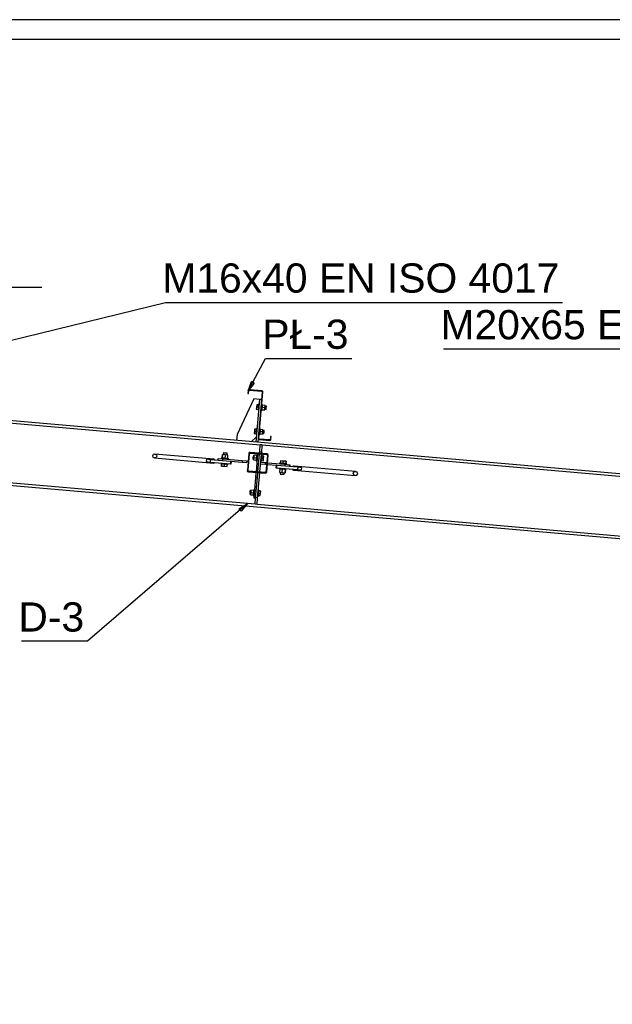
# Paper-space layout 'A0 Advance Steel' of a CAD drawing. Header units: millimetres. Extents: x -21 to 1320, y -7 to 928.
# Tile 130 of 134: x 1154 to 1214, y 718 to 819. Entities that reach past the tile are written whole.
import ezdxf

# ---------------------------------------------------------------- set-up
doc = ezdxf.new("R2010")
doc.units = ezdxf.units.MM
doc.layers.get('0').update_dxf_attribs({"linetype": 'CONTINUOUS'})
for name, color, linetype in [('AS_Belki', 145, 'CONTINUOUS'), ('AS_Blachy', 30, 'CONTINUOUS'), ('AS_Sruby', 9, 'CONTINUOUS')]:
    doc.layers.add(name, color=color, linetype=linetype)
doc.styles.add('Arial', font='arial.ttf', dxfattribs={"height": 150})

psp = doc.layouts.new('A0 Advance Steel')

# ---------------------------------------------------------------- linework, layer by layer
at = {"color": 0, "linetype": 'ByBlock', "lineweight": -2}
for p, q in [((1177.09, 781.27), (1177.41, 782.23)), ((1177.71, 782.07), (1177.09, 781.27)), ((1177.71, 782.07), (1177.41, 782.23)), ((1176.13, 769.16), (1177, 769.69)), ((1176.13, 769.16), (1176.35, 768.91)), ((1177, 769.69), (1176.35, 768.91))]:
    psp.add_line(p, q, dxfattribs=at)
at = {"color": 3, "ltscale": 0.25}
for points in [[(952.24, 626.77), (952.24, 819.37), (1273.84, 819.37), (1273.84, 626.77), (952.24, 626.77)], [(954.24, 628.77), (954.24, 817.37), (1271.84, 817.37), (1271.84, 628.77), (954.24, 628.77)]]:
    psp.add_lwpolyline(points, dxfattribs=at)
at = {"color": 7}
for points in [[(1113.44, 777.74), (1115.14, 791.92), (1155.91, 791.92)], [(1138.07, 782.87), (1168.58, 790.35), (1209.35, 790.35)], [(1241.93, 771.04), (1237.91, 785.56), (1197.14, 785.56)], [(1177.09, 781.27), (1178.86, 784.58), (1187.71, 784.58)], [(1177, 769.69), (1160.57, 755.56), (1153.82, 755.56)]]:
    psp.add_lwpolyline(points, dxfattribs=at)
at = {"layer": 'AS_Belki', "linetype": 'Continuous', "ltscale": 0.25}
for p, q in [((1242.24, 770.37), (1113.44, 781.64)), ((1177.09, 781.27), (1177.06, 780.99)), ((1177.1, 781.32), (1177.09, 781.27)), ((1177.13, 781.35), (1177.1, 781.32)), ((1177.11, 780.99), (1177.14, 781.26)), ((1177.17, 781.38), (1177.13, 781.35)), ((1177.14, 781.29), (1177.16, 781.32)), ((1177.14, 781.26), (1177.14, 781.29)), ((1177.16, 781.32), (1177.19, 781.33)), ((1177.22, 781.38), (1177.17, 781.38)), ((1177.19, 781.33), (1177.22, 781.33)), ((1178.47, 781.27), (1177.22, 781.38)), ((1177.22, 781.33), (1178.46, 781.22)), ((1178.51, 781.26), (1178.47, 781.27)), ((1178.55, 781.23), (1178.51, 781.26)), ((1117.16, 781.09), (1178.33, 775.73)), ((1177.06, 780.99), (1177.11, 780.99)), ((1178.53, 781.14), (1178.12, 776.41)), ((1178.17, 776.41), (1178.58, 781.14)), ((1178.46, 781.22), (1178.49, 781.22)), ((1178.49, 781.22), (1178.51, 781.2)), ((1178.51, 781.2), (1178.53, 781.17)), ((1178.53, 781.17), (1178.53, 781.14)), ((1178.58, 781.19), (1178.55, 781.23)), ((1178.58, 781.14), (1178.58, 781.19)), ((1178.12, 776.41), (1178.12, 776.36)), ((1178.12, 776.41), (1178.12, 776.36)), ((1178.12, 776.36), (1178.15, 776.32)), ((1178.15, 776.32), (1178.18, 776.29)), ((1178.17, 776.38), (1178.17, 776.41)), ((1178.18, 776.35), (1178.17, 776.38)), ((1178.21, 776.33), (1178.18, 776.35)), ((1178.18, 776.29), (1178.23, 776.28)), ((1178.24, 776.32), (1178.21, 776.33)), ((1178.23, 776.28), (1179.28, 776.18)), ((1179.28, 776.23), (1178.24, 776.32)), ((1179.31, 776.24), (1179.28, 776.23)), ((1179.34, 776.25), (1179.31, 776.24)), ((1179.33, 776.19), (1179.37, 776.21)), ((1179.35, 776.27), (1179.34, 776.25)), ((1179.36, 776.3), (1179.35, 776.27)), ((1179.39, 776.58), (1179.36, 776.3)), ((1179.37, 776.21), (1179.4, 776.25)), ((1179.44, 776.57), (1179.39, 776.58)), ((1179.4, 776.25), (1179.41, 776.3)), ((1179.41, 776.3), (1179.44, 776.57)), ((1178.53, 775.72), (1216.38, 772.41)), ((1179.28, 776.18), (1179.33, 776.19)), ((1113.44, 775.02), (1242.24, 763.75)), ((1177.79, 769.62), (1120.91, 774.59)), ((1167.33, 774.74), (1167.25, 774.61)), ((1167.25, 774.61), (1167.31, 774.46)), ((1167.31, 774.46), (1167.46, 774.39)), ((1167.5, 774.78), (1167.33, 774.74)), ((1167.63, 774.43), (1167.46, 774.39)), ((1167.46, 774.39), (1173.54, 773.85)), ((1167.5, 774.78), (1167.66, 774.71)), ((1173.57, 774.25), (1167.5, 774.78)), ((1167.71, 774.57), (1167.63, 774.43)), ((1167.66, 774.71), (1167.71, 774.57)), ((1173.97, 774.14), (1173.99, 774.34)), ((1177.15, 774.84), (1177, 773.12)), ((1177.08, 773.12), (1177.22, 774.8)), ((1177.19, 774.93), (1177.15, 774.84)), ((1177.28, 774.95), (1177.19, 774.93)), ((1177.22, 774.8), (1177.25, 774.85)), ((1177.25, 774.85), (1177.31, 774.87)), ((1179.03, 774.8), (1177.28, 774.95)), ((1177.31, 774.87), (1178.98, 774.72)), ((1179.06, 774.64), (1178.91, 772.96)), ((1178.98, 774.72), (1179.04, 774.7)), ((1178.99, 772.92), (1179.14, 774.67)), ((1179.11, 774.76), (1179.03, 774.8)), ((1179.04, 774.7), (1179.06, 774.64)), ((1179.14, 774.67), (1179.11, 774.76)), ((1181.36, 773.69), (1181.35, 773.49)), ((1188.12, 772.98), (1181.79, 773.53)), ((1177, 773.12), (1176.99, 773.09)), ((1176.99, 773.09), (1177.02, 773)), ((1177.02, 773), (1177.1, 772.96)), ((1177.1, 773.07), (1177.08, 773.12)), ((1177.15, 773.04), (1177.1, 773.07)), ((1177.1, 772.96), (1178.86, 772.81)), ((1178.82, 772.89), (1177.15, 773.04)), ((1178.88, 772.91), (1178.82, 772.89)), ((1178.86, 772.81), (1178.94, 772.84)), ((1178.91, 772.96), (1178.88, 772.91)), ((1178.94, 772.84), (1178.99, 772.92)), ((1181.76, 773.14), (1188.08, 772.58)), ((1187.87, 772.8), (1187.95, 772.94)), ((1187.92, 772.66), (1187.87, 772.8)), ((1188.08, 772.58), (1187.92, 772.66)), ((1187.95, 772.94), (1188.12, 772.98)), ((1188.08, 772.58), (1188.25, 772.63)), ((1188.27, 772.91), (1188.12, 772.98)), ((1188.25, 772.63), (1188.33, 772.76)), ((1188.33, 772.76), (1188.27, 772.91)), ((1215.85, 766.29), (1177.99, 769.6))]:
    psp.add_line(p, q, dxfattribs=at)
at = {"layer": 'AS_Belki', "linetype": 'Continuous', "ltscale": 0.25, "extrusion": (-0.479542, 0.041954, 0.876516)}
for start, end in [(128.6051, 180), (0, 51.395)]:
    psp.add_arc((-873.39, 965.59, -530.29), 0.2, start, end, dxfattribs=at)
at = {"layer": 'AS_Belki', "linetype": 'Continuous', "ltscale": 0.25, "extrusion": (0.49392, -0.043212, 0.868433)}
for start, end in [(128.605, 180), (0, 51.395)]:
    psp.add_arc((873.39, -963.85, 550.28), 0.2, start, end, dxfattribs=at)
at = {"layer": 'AS_Blachy', "linetype": 'Continuous', "ltscale": 0.25}
for p, q in [((1177.67, 780.44), (1175.94, 776.78)), ((1178.26, 780.39), (1177.67, 780.44)), ((1178.26, 780.39), (1177.88, 776)), ((1178.46, 780.37), (1178.26, 780.39)), ((1175.94, 776.78), (1175.89, 776.18)), ((1177.38, 776.05), (1177.92, 776.5)), ((1178.12, 776.41), (1178.08, 775.99)), ((1178.27, 775.04), (1178.33, 775.73)), ((1178.53, 775.72), (1178.33, 775.73)), ((1178.47, 775.02), (1178.52, 775.64)), ((1178.52, 775.64), (1178.53, 775.72)), ((1172.8, 774.24), (1172.78, 774)), ((1173.22, 774.2), (1172.8, 774.24)), ((1173.2, 773.96), (1173.22, 774.2)), ((1175.28, 774.02), (1173.22, 774.2)), ((1173.99, 774.34), (1173.97, 774.14)), ((1173.99, 774.34), (1174.49, 774.29)), ((1174.47, 774.09), (1174.49, 774.29)), ((1174.49, 774.29), (1176.48, 774.12)), ((1178.05, 774.81), (1177.89, 772.97)), ((1178.09, 772.96), (1178.25, 774.79)), ((1178.25, 774.87), (1178.27, 775.04)), ((1178.27, 775.04), (1178.47, 775.02)), ((1178.29, 772.94), (1178.45, 774.77)), ((1178.45, 774.85), (1178.47, 775.02)), ((1172.78, 774), (1173.2, 773.96)), ((1173.2, 773.96), (1175.26, 773.78)), ((1175.28, 774.02), (1175.26, 773.78)), ((1175.26, 773.78), (1175.34, 773.78)), ((1176.46, 773.92), (1175.28, 774.02)), ((1175.34, 773.78), (1175.36, 774.02)), ((1176.48, 774.12), (1176.46, 773.92)), ((1176.96, 773.88), (1176.46, 773.92)), ((1176.48, 774.12), (1176.98, 774.08)), ((1176.96, 773.88), (1176.98, 774.08)), ((1178.85, 773.71), (1178.36, 773.75)), ((1178.37, 773.95), (1178.87, 773.91)), ((1178.85, 773.71), (1178.87, 773.91)), ((1178.97, 773.7), (1178.85, 773.71)), ((1178.87, 773.91), (1178.99, 773.9)), ((1180.04, 773.61), (1179.05, 773.69)), ((1179.07, 773.89), (1180.86, 773.74)), ((1179.96, 773.61), (1179.94, 773.38)), ((1179.94, 773.38), (1180.02, 773.37)), ((1180.02, 773.37), (1180.04, 773.61)), ((1180.02, 773.37), (1182.15, 773.18)), ((1182.17, 773.42), (1180.04, 773.61)), ((1180.86, 773.74), (1180.85, 773.54)), ((1180.86, 773.74), (1181.36, 773.69)), ((1181.35, 773.49), (1181.36, 773.69)), ((1182.17, 773.42), (1182.15, 773.18)), ((1182.15, 773.18), (1182.56, 773.15)), ((1182.58, 773.38), (1182.17, 773.42)), ((1182.56, 773.15), (1182.58, 773.38)), ((1177.84, 772.39), (1177.65, 770.3)), ((1177.88, 772.89), (1177.84, 772.39)), ((1178.04, 772.38), (1177.84, 772.39)), ((1177.85, 770.29), (1178.04, 772.38)), ((1178.04, 772.38), (1178.08, 772.88)), ((1178.05, 770.3), (1178.28, 772.86)), ((1177.65, 770.3), (1177.85, 770.29)), ((1177.79, 769.62), (1177.85, 770.29)), ((1178.05, 770.3), (1177.85, 770.32)), ((1177.99, 769.6), (1178.05, 770.3)), ((1177.99, 769.6), (1177.79, 769.62))]:
    psp.add_line(p, q, dxfattribs=at)
at = {"layer": 'AS_Sruby', "linetype": 'Continuous', "ltscale": 0.25}
for p, q in [((1177.94, 779.61), (1177.92, 779.38)), ((1177.92, 779.38), (1178.11, 779.37)), ((1177.96, 779.84), (1177.94, 779.61)), ((1178.14, 779.6), (1177.94, 779.61)), ((1178.16, 779.83), (1177.96, 779.84)), ((1178.11, 779.37), (1178.12, 779.38)), ((1178.11, 779.35), (1178.11, 779.37)), ((1178.11, 779.32), (1178.11, 779.35)), ((1178.11, 779.3), (1178.11, 779.32)), ((1178.11, 779.3), (1178.17, 779.29)), ((1178.11, 779.3), (1178.11, 779.3)), ((1178.12, 779.43), (1178.13, 779.48)), ((1178.12, 779.38), (1178.12, 779.43)), ((1178.13, 779.54), (1178.14, 779.6)), ((1178.13, 779.48), (1178.13, 779.54)), ((1178.14, 779.65), (1178.15, 779.71)), ((1178.14, 779.6), (1178.14, 779.65)), ((1178.15, 779.81), (1178.16, 779.84)), ((1178.15, 779.76), (1178.15, 779.81)), ((1178.15, 779.71), (1178.15, 779.76)), ((1178.22, 779.89), (1178.16, 779.89)), ((1178.16, 779.87), (1178.16, 779.89)), ((1178.16, 779.89), (1178.16, 779.89)), ((1178.16, 779.84), (1178.16, 779.87)), ((1178.42, 779.27), (1178.48, 779.27)), ((1178.53, 779.86), (1178.47, 779.87)), ((1178.49, 779.35), (1178.48, 779.32)), ((1178.48, 779.33), (1178.78, 779.31)), ((1178.48, 779.32), (1178.48, 779.29)), ((1178.48, 779.29), (1178.48, 779.27)), ((1178.48, 779.27), (1178.48, 779.27)), ((1178.5, 779.51), (1178.49, 779.45)), ((1178.49, 779.45), (1178.49, 779.4)), ((1178.49, 779.4), (1178.49, 779.35)), ((1178.51, 779.62), (1178.5, 779.56)), ((1178.8, 779.54), (1178.5, 779.56)), ((1178.5, 779.56), (1178.5, 779.51)), ((1178.52, 779.73), (1178.51, 779.68)), ((1178.51, 779.68), (1178.51, 779.62)), ((1178.53, 779.81), (1178.52, 779.78)), ((1178.82, 779.77), (1178.52, 779.79)), ((1178.52, 779.78), (1178.52, 779.73)), ((1178.53, 779.86), (1178.53, 779.84)), ((1178.53, 779.86), (1178.53, 779.86)), ((1178.53, 779.84), (1178.53, 779.81)), ((1178.78, 779.31), (1178.8, 779.54)), ((1178.78, 779.38), (1178.92, 779.37)), ((1178.8, 779.54), (1178.82, 779.77)), ((1178.95, 779.69), (1178.81, 779.7)), ((1178.92, 779.41), (1178.93, 779.47)), ((1178.92, 779.38), (1178.92, 779.41)), ((1178.92, 779.37), (1178.92, 779.38)), ((1178.93, 779.53), (1178.94, 779.59)), ((1178.93, 779.47), (1178.93, 779.53)), ((1178.94, 779.64), (1178.95, 779.67)), ((1178.94, 779.59), (1178.94, 779.64)), ((1178.95, 779.67), (1178.95, 779.69)), ((1177.74, 777.35), (1177.72, 777.12)), ((1177.94, 777.34), (1177.74, 777.35)), ((1177.92, 777.18), (1177.93, 777.24)), ((1177.92, 777.16), (1177.93, 777.22)), ((1177.93, 777.3), (1177.94, 777.34)), ((1177.93, 777.27), (1177.94, 777.32)), ((1177.93, 777.22), (1177.93, 777.27)), ((1178, 777.4), (1177.94, 777.4)), ((1177.94, 777.38), (1177.94, 777.4)), ((1177.94, 777.4), (1177.94, 777.4)), ((1177.94, 777.35), (1177.94, 777.38)), ((1177.94, 777.32), (1177.94, 777.35)), ((1178.31, 777.37), (1178.25, 777.38)), ((1178.31, 777.3), (1178.3, 777.28)), ((1178.3, 777.28), (1178.3, 777.24)), ((1178.3, 777.24), (1178.3, 777.19)), ((1178.31, 777.37), (1178.31, 777.35)), ((1178.31, 777.37), (1178.31, 777.37)), ((1178.31, 777.35), (1178.31, 777.32)), ((1178.31, 777.32), (1178.31, 777.3)), ((1178.6, 777.28), (1178.31, 777.3)), ((1178.58, 777.05), (1178.6, 777.28)), ((1177.72, 777.12), (1177.7, 776.89)), ((1177.7, 776.89), (1177.9, 776.87)), ((1177.92, 777.11), (1177.72, 777.12)), ((1177.89, 776.83), (1177.9, 776.86)), ((1177.89, 776.81), (1177.89, 776.83)), ((1177.89, 776.81), (1177.95, 776.8)), ((1177.89, 776.81), (1177.89, 776.81)), ((1177.9, 776.94), (1177.91, 776.99)), ((1177.9, 776.89), (1177.9, 776.94)), ((1177.9, 776.86), (1177.9, 776.89)), ((1177.91, 777.05), (1177.92, 777.11)), ((1177.91, 776.99), (1177.91, 777.05)), ((1177.92, 777.11), (1177.92, 777.16)), ((1178.2, 776.78), (1178.26, 776.77)), ((1178.27, 776.86), (1178.26, 776.82)), ((1178.26, 776.82), (1178.26, 776.8)), ((1178.26, 776.8), (1178.26, 776.78)), ((1178.26, 776.78), (1178.26, 776.77)), ((1178.28, 777), (1178.27, 776.84)), ((1178.28, 776.96), (1178.27, 776.91)), ((1178.27, 776.91), (1178.27, 776.86)), ((1178.27, 776.84), (1178.56, 776.82)), ((1178.29, 777.07), (1178.28, 777.02)), ((1178.28, 777.02), (1178.28, 776.96)), ((1178.3, 777.19), (1178.29, 777.13)), ((1178.29, 777.13), (1178.29, 777.07)), ((1178.58, 777.05), (1178.29, 777.07)), ((1178.56, 776.82), (1178.58, 777.05)), ((1178.57, 776.89), (1178.7, 776.88)), ((1178.73, 777.2), (1178.59, 777.21)), ((1178.7, 776.92), (1178.71, 776.97)), ((1178.7, 776.89), (1178.7, 776.92)), ((1178.7, 776.88), (1178.7, 776.89)), ((1178.71, 777.04), (1178.72, 777.1)), ((1178.71, 776.97), (1178.71, 777.04)), ((1178.72, 777.15), (1178.73, 777.18)), ((1178.72, 777.1), (1178.72, 777.15)), ((1178.73, 777.18), (1178.73, 777.2)), ((1174.33, 774.37), (1174.32, 774.31)), ((1174.34, 774.37), (1174.33, 774.37)), ((1174.37, 774.36), (1174.34, 774.37)), ((1174.41, 774.36), (1174.37, 774.36)), ((1174.41, 774.36), (1174.44, 774.72)), ((1174.44, 774.72), (1174.41, 774.36)), ((1174.46, 774.36), (1174.41, 774.36)), ((1174.44, 774.72), (1174.44, 774.72)), ((1174.73, 774.69), (1174.44, 774.72)), ((1174.52, 774.35), (1174.46, 774.36)), ((1174.58, 774.35), (1174.52, 774.35)), ((1174.54, 774.89), (1174.53, 774.71)), ((1174.55, 774.89), (1174.54, 774.89)), ((1174.58, 774.89), (1174.55, 774.89)), ((1174.64, 774.88), (1174.58, 774.89)), ((1174.65, 774.34), (1174.58, 774.35)), ((1174.72, 774.88), (1174.64, 774.88)), ((1174.73, 774.33), (1174.65, 774.34)), ((1174.73, 774.69), (1174.7, 774.34)), ((1174.8, 774.87), (1174.72, 774.88)), ((1175.01, 774.67), (1174.73, 774.69)), ((1174.8, 774.33), (1174.73, 774.33)), ((1174.87, 774.86), (1174.8, 774.87)), ((1174.86, 774.32), (1174.8, 774.33)), ((1174.92, 774.32), (1174.86, 774.32)), ((1174.92, 774.86), (1174.87, 774.86)), ((1174.94, 774.86), (1174.92, 774.86)), ((1174.92, 774.68), (1174.94, 774.86)), ((1174.98, 774.31), (1174.92, 774.32)), ((1174.98, 774.31), (1175.01, 774.67)), ((1175.02, 774.31), (1174.98, 774.31)), ((1175.04, 774.31), (1175.02, 774.31)), ((1175.06, 774.3), (1175.04, 774.31)), ((1175.06, 774.3), (1175.06, 774.3)), ((1175.06, 774.24), (1175.06, 774.3)), ((1177.57, 774.36), (1177.56, 774.31)), ((1177.56, 774.31), (1177.56, 774.28)), ((1177.56, 774.28), (1177.56, 774.27)), ((1177.64, 774.26), (1177.56, 774.27)), ((1177.58, 774.49), (1177.57, 774.43)), ((1177.57, 774.43), (1177.57, 774.36)), ((1177.59, 774.58), (1177.58, 774.57)), ((1177.58, 774.57), (1177.58, 774.54)), ((1177.58, 774.54), (1177.58, 774.49)), ((1177.67, 774.58), (1177.59, 774.58)), ((1177.66, 774.42), (1177.64, 774.19)), ((1177.64, 774.19), (1177.93, 774.16)), ((1177.68, 774.65), (1177.66, 774.42)), ((1177.66, 774.42), (1177.95, 774.39)), ((1177.97, 774.62), (1177.68, 774.65)), ((1177.93, 774.2), (1177.94, 774.26)), ((1177.93, 774.18), (1177.94, 774.23)), ((1177.93, 774.14), (1177.93, 774.18)), ((1177.94, 774.32), (1177.95, 774.39)), ((1177.94, 774.28), (1177.95, 774.33)), ((1177.94, 774.23), (1177.94, 774.28)), ((1177.95, 774.39), (1177.96, 774.45)), ((1177.95, 774.33), (1177.95, 774.39)), ((1177.96, 774.51), (1177.97, 774.56)), ((1177.96, 774.45), (1177.96, 774.51)), ((1177.97, 774.67), (1177.98, 774.69)), ((1177.97, 774.64), (1177.97, 774.67)), ((1177.97, 774.6), (1177.97, 774.64)), ((1177.97, 774.56), (1177.97, 774.6)), ((1178.04, 774.69), (1177.98, 774.69)), ((1177.98, 774.69), (1177.98, 774.69)), ((1178.49, 774.65), (1178.44, 774.65)), ((1178.46, 774.27), (1178.45, 774.12)), ((1178.46, 774.23), (1178.45, 774.18)), ((1178.45, 774.18), (1178.45, 774.14)), ((1178.47, 774.35), (1178.46, 774.29)), ((1178.46, 774.29), (1178.46, 774.23)), ((1178.48, 774.46), (1178.47, 774.41)), ((1178.47, 774.41), (1178.47, 774.35)), ((1178.47, 774.35), (1178.67, 774.33)), ((1178.49, 774.56), (1178.48, 774.51)), ((1178.48, 774.51), (1178.48, 774.46)), ((1178.49, 774.65), (1178.49, 774.64)), ((1178.49, 774.64), (1178.49, 774.62)), ((1178.49, 774.62), (1178.49, 774.6)), ((1178.49, 774.6), (1178.49, 774.56)), ((1178.69, 774.56), (1178.49, 774.58)), ((1178.65, 774.1), (1178.67, 774.33)), ((1178.67, 774.33), (1178.69, 774.56)), ((1174.28, 773.87), (1174.28, 773.81)), ((1174.28, 773.81), (1174.29, 773.81)), ((1174.29, 773.81), (1174.32, 773.81)), ((1174.32, 773.81), (1174.36, 773.8)), ((1174.35, 773.8), (1174.33, 773.55)), ((1174.33, 773.55), (1174.34, 773.55)), ((1174.34, 773.55), (1174.36, 773.8)), ((1174.34, 773.55), (1174.63, 773.53)), ((1174.36, 773.8), (1174.41, 773.8)), ((1174.41, 773.8), (1174.47, 773.79)), ((1174.47, 773.79), (1174.53, 773.79)), ((1174.53, 773.79), (1174.6, 773.78)), ((1174.6, 773.78), (1174.68, 773.78)), ((1174.65, 773.78), (1174.63, 773.53)), ((1174.63, 773.53), (1174.92, 773.5)), ((1174.68, 773.78), (1174.75, 773.77)), ((1174.75, 773.77), (1174.81, 773.76)), ((1174.81, 773.76), (1174.88, 773.76)), ((1174.88, 773.76), (1174.93, 773.75)), ((1174.92, 773.5), (1174.94, 773.75)), ((1174.93, 773.75), (1174.97, 773.75)), ((1174.97, 773.75), (1175, 773.75)), ((1175, 773.75), (1175.01, 773.75)), ((1175.01, 773.75), (1175.02, 773.81)), ((1175.01, 773.75), (1175.01, 773.75)), ((1177.92, 774.09), (1177.93, 774.1)), ((1177.92, 774.09), (1177.98, 774.09)), ((1177.93, 774.12), (1177.93, 774.14)), ((1177.93, 774.1), (1177.93, 774.12)), ((1178.38, 774.05), (1178.44, 774.05)), ((1178.45, 774.1), (1178.44, 774.07)), ((1178.44, 774.07), (1178.44, 774.05)), ((1178.44, 774.05), (1178.44, 774.05)), ((1178.45, 774.14), (1178.45, 774.1)), ((1178.45, 774.12), (1178.65, 774.1)), ((1180.26, 773.35), (1180.25, 773.29)), ((1180.25, 773.29), (1180.26, 773.29)), ((1180.26, 773.29), (1180.27, 773.29)), ((1180.27, 773.29), (1180.3, 773.28)), ((1180.32, 773.84), (1180.3, 773.85)), ((1180.3, 773.85), (1180.3, 773.85)), ((1180.3, 773.85), (1180.3, 773.79)), ((1180.3, 773.28), (1180.34, 773.28)), ((1180.34, 773.28), (1180.31, 772.92)), ((1180.35, 773.84), (1180.32, 773.84)), ((1180.34, 773.28), (1180.4, 773.28)), ((1180.39, 773.84), (1180.35, 773.84)), ((1180.4, 774.09), (1180.38, 773.84)), ((1180.44, 773.83), (1180.39, 773.84)), ((1180.69, 774.06), (1180.4, 774.09)), ((1180.4, 773.28), (1180.46, 773.27)), ((1180.51, 773.83), (1180.44, 773.83)), ((1180.46, 773.27), (1180.52, 773.26)), ((1180.57, 773.82), (1180.51, 773.83)), ((1180.52, 773.26), (1180.6, 773.26)), ((1180.64, 773.82), (1180.57, 773.82)), ((1180.59, 772.9), (1180.62, 773.26)), ((1180.6, 773.26), (1180.67, 773.25)), ((1180.72, 773.81), (1180.64, 773.82)), ((1180.67, 773.81), (1180.69, 774.06)), ((1180.67, 773.25), (1180.74, 773.25)), ((1180.98, 774.04), (1180.69, 774.06)), ((1180.79, 773.8), (1180.72, 773.81)), ((1180.74, 773.25), (1180.8, 773.24)), ((1180.85, 773.8), (1180.79, 773.8)), ((1180.8, 773.24), (1180.86, 773.23)), ((1180.91, 773.79), (1180.85, 773.8)), ((1180.86, 773.23), (1180.91, 773.23)), ((1180.91, 773.23), (1180.87, 772.87)), ((1180.88, 772.87), (1180.91, 773.23)), ((1180.96, 773.79), (1180.91, 773.79)), ((1180.91, 773.23), (1180.95, 773.23)), ((1180.95, 773.23), (1180.98, 773.22)), ((1180.96, 773.79), (1180.98, 774.04)), ((1180.98, 774.04), (1180.96, 773.79)), ((1181, 773.78), (1180.96, 773.79)), ((1180.98, 774.04), (1180.98, 774.04)), ((1180.98, 773.22), (1180.99, 773.22)), ((1180.99, 773.22), (1180.99, 773.28)), ((1181.03, 773.78), (1181, 773.78)), ((1181.04, 773.78), (1181.03, 773.78)), ((1181.03, 773.72), (1181.04, 773.78)), ((1180.31, 772.92), (1180.59, 772.9)), ((1180.39, 772.91), (1180.38, 772.73)), ((1180.38, 772.73), (1180.4, 772.73)), ((1180.4, 772.73), (1180.45, 772.73)), ((1180.45, 772.73), (1180.52, 772.72)), ((1180.52, 772.72), (1180.6, 772.72)), ((1180.59, 772.9), (1180.87, 772.87)), ((1180.6, 772.72), (1180.67, 772.71)), ((1180.67, 772.71), (1180.73, 772.7)), ((1180.73, 772.7), (1180.77, 772.7)), ((1180.77, 772.7), (1180.79, 772.88)), ((1180.77, 772.7), (1180.77, 772.7)), ((1180.87, 772.87), (1180.88, 772.87)), ((1177.25, 770.69), (1177.24, 770.68)), ((1177.24, 770.68), (1177.33, 770.67)), ((1177.26, 770.84), (1177.25, 770.78)), ((1177.25, 770.78), (1177.25, 770.73)), ((1177.25, 770.73), (1177.25, 770.69)), ((1177.27, 770.95), (1177.26, 770.9)), ((1177.26, 770.9), (1177.26, 770.84)), ((1177.36, 770.99), (1177.27, 771)), ((1177.27, 771), (1177.27, 770.99)), ((1177.27, 770.99), (1177.27, 770.95)), ((1177.34, 770.83), (1177.32, 770.6)), ((1177.32, 770.6), (1177.62, 770.58)), ((1177.36, 771.06), (1177.34, 770.83)), ((1177.34, 770.83), (1177.64, 770.81)), ((1177.66, 771.04), (1177.36, 771.06)), ((1177.61, 770.53), (1177.62, 770.56)), ((1177.61, 770.51), (1177.61, 770.53)), ((1177.61, 770.51), (1177.67, 770.5)), ((1177.61, 770.51), (1177.61, 770.51)), ((1177.62, 770.64), (1177.63, 770.69)), ((1177.62, 770.59), (1177.62, 770.64)), ((1177.62, 770.56), (1177.62, 770.59)), ((1177.63, 770.75), (1177.64, 770.81)), ((1177.63, 770.69), (1177.63, 770.75)), ((1177.64, 770.86), (1177.65, 770.92)), ((1177.64, 770.81), (1177.64, 770.86)), ((1177.65, 770.97), (1177.66, 771.02)), ((1177.65, 770.92), (1177.65, 770.97)), ((1177.72, 771.1), (1177.66, 771.1)), ((1177.66, 771.08), (1177.66, 771.1)), ((1177.66, 771.1), (1177.66, 771.1)), ((1177.66, 771.05), (1177.66, 771.08)), ((1177.66, 771.02), (1177.66, 771.05)), ((1178.07, 770.47), (1178.13, 770.46)), ((1178.18, 771.06), (1178.12, 771.06)), ((1178.15, 770.69), (1178.13, 770.53)), ((1178.14, 770.55), (1178.13, 770.51)), ((1178.13, 770.53), (1178.33, 770.51)), ((1178.13, 770.51), (1178.13, 770.48)), ((1178.13, 770.48), (1178.13, 770.47)), ((1178.13, 770.47), (1178.13, 770.46)), ((1178.15, 770.7), (1178.14, 770.65)), ((1178.14, 770.65), (1178.14, 770.59)), ((1178.14, 770.59), (1178.14, 770.55)), ((1178.16, 770.84), (1178.15, 770.76)), ((1178.16, 770.82), (1178.15, 770.76)), ((1178.15, 770.76), (1178.35, 770.74)), ((1178.15, 770.76), (1178.15, 770.7)), ((1178.17, 770.93), (1178.16, 770.88)), ((1178.16, 770.88), (1178.16, 770.82)), ((1178.18, 771.01), (1178.17, 770.97)), ((1178.17, 770.97), (1178.17, 770.93)), ((1178.17, 770.95), (1178.17, 770.9)), ((1178.18, 771.06), (1178.18, 771.05)), ((1178.18, 771.05), (1178.18, 771.04)), ((1178.18, 771.04), (1178.18, 771.01)), ((1178.37, 770.97), (1178.18, 770.99)), ((1178.33, 770.51), (1178.35, 770.74)), ((1178.35, 770.74), (1178.37, 770.97))]:
    psp.add_line(p, q, dxfattribs=at)

# ---------------------------------------------------------------- texts
at = {"color": 7, "style": 'Arial'}
for s, p in [('M16x40 EN ISO 4017', (1168.27, 791.35)), ('M20x65 EN ISO 4017', (1196.83, 786.56)), ('PŁ-3', (1178.53, 785.58)), ('D-3', (1153.49, 756.56))]:
    psp.add_text(s, height=3, dxfattribs=at).set_placement(p)

doc.saveas('drawing.dxf')
